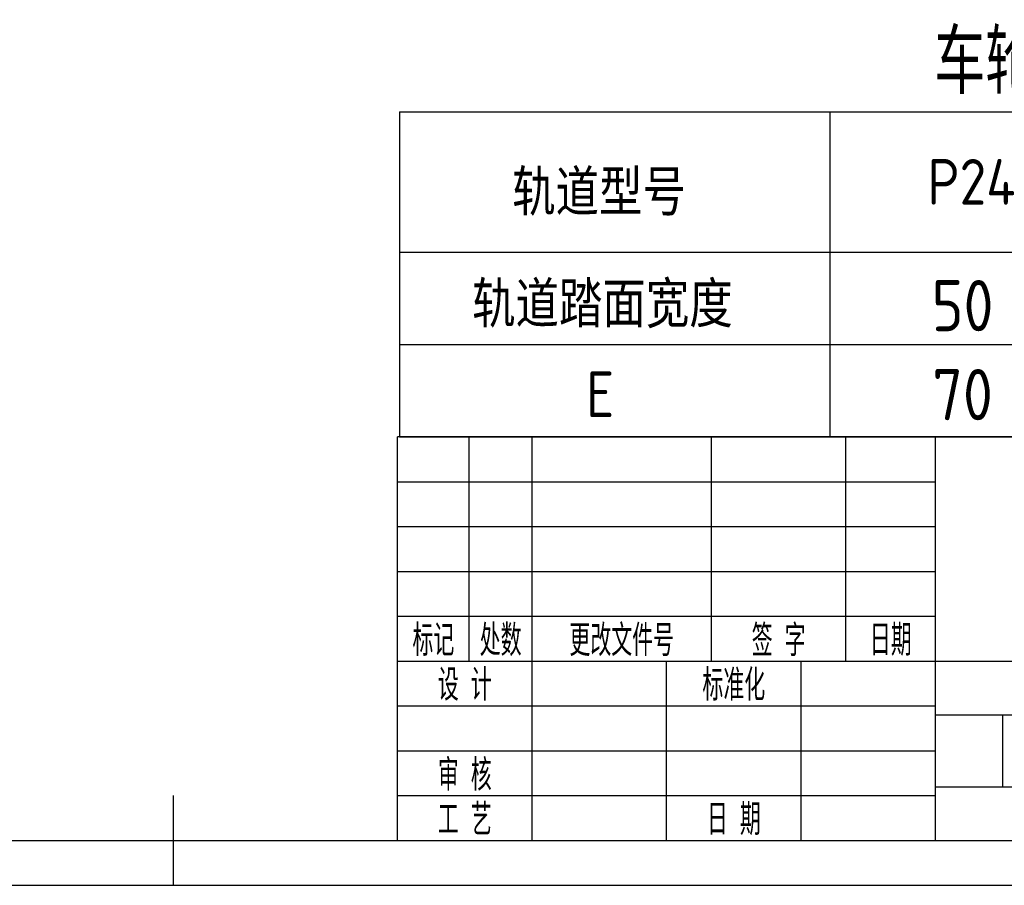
# Model space of a CAD drawing. Header units: millimetres. Extents: x -91 to 1382, y -18 to 1022.
# Tile 2 of 9: x 588 to 972, y -18 to 320. Entities that reach past the tile are written whole.
import ezdxf
from ezdxf.enums import TextEntityAlignment as Align

# ---------------------------------------------------------------- set-up
doc = ezdxf.new("R2010")
doc.units = ezdxf.units.MM
doc.header["$LTSCALE"] = 35
for name, color, linetype in [('1轮廓实线层', 7, 'Continuous'), ('2细线层', 4, 'Continuous'), ('6文字层', 3, 'Continuous'), ('图框层', 7, 'Continuous'), ('文字层', 3, 'Continuous')]:
    doc.layers.add(name, color=color, linetype=linetype)
doc.styles.add('PC_TEXTSTYLE', font='isocp.shx', dxfattribs={"width": 0.8, "bigfont": 'hzfs.shx'})

# ---------------------------------------------------------------- blocks, each defined once
blk = doc.blocks.new('PC_TITLE_BLOCK')
at = {"layer": '1轮廓实线层'}
for p, q in [((0, 45), (-180, 45)), ((-180, 0), (-180, 45)), ((-172, 20), (-172, 45)), ((-165, 20), (-165, 45)), ((-145, 20), (-145, 45)), ((-130, 20), (-130, 45)), ((-120, 0), (-120, 45)), ((-180, 20), (-60, 20)), ((-165, 0), (-165, 20)), ((-150, 0), (-150, 20)), ((-135, 0), (-135, 20)), ((-180, 0), (0, 0))]:
    blk.add_line(p, q, dxfattribs=at)
at = {"layer": '1轮廓实线层', "color": 7}
blk.add_line((-180, 25), (-120, 25), dxfattribs=at)
at = {"layer": '2细线层'}
for p, q in [((-180, 40), (-120, 40)), ((-180, 35), (-120, 35)), ((-180, 30), (-120, 30)), ((-180, 15), (-120, 15)), ((-120, 14), (-60, 14)), ((-112.5, 6), (-112.5, 14)), ((-180, 10), (-120, 10)), ((-120, 6), (-60, 6)), ((-180, 5), (-120, 5))]:
    blk.add_line(p, q, dxfattribs=at)
at = {"layer": '6文字层', "style": 'PC_TEXTSTYLE', "width": 0.667}
for s, p in [('标记', (-176, 22.5)), ('处数', (-168.5, 22.5)), (' 更改文件号 ', (-155, 22.5)), (' 签 字 ', (-137.5, 22.5)), (' 日期 ', (-125, 22.5)), (' 设 计 ', (-172.5, 17.51)), (' 标准化 ', (-142.5, 17.51)), (' 审 核 ', (-172.5, 7.5)), (' 工 艺 ', (-172.5, 2.5)), (' 日 期 ', (-142.5, 2.5))]:
    blk.add_text(s, height=3.5, dxfattribs=at).set_placement(p, align=Align.MIDDLE)
at = {"layer": '6文字层', "style": 'PC_TEXTSTYLE', "flags": 8}
for tag, height, width, p, p2 in [('产品名称或材料标记', 7, 0.600652, (-113.46, 28.64), (-66.42, 28.64)), ('图样名称', 5, 2.004495, (-54.79, 19.98), (-5.27, 19.98)), ('标准化', 3.5, 1.023147, (-133.83, 15.37), (-120.75, 15.37)), ('重量', 3.5, 1.408247, (-88.46, 7.54), (-76.55, 7.54)), ('比例', 3.5, 1.385287, (-73.35, 7.54), (-61.93, 7.54)), ('图样代号', 5, 2.006536, (-54.79, 5.63), (-5.52, 5.63)), ('审核', 3.5, 1.579393, (-163.99, 5.37), (-150.63, 5.37)), ('共几页', 3.5, 0.557144, (-108.07, 0.63), (-101.05, 0.63)), ('工艺', 3.5, 1.621807, (-164.21, 0.37), (-150.89, 0.37)), ('日期', 3.5, 1.560088, (-133.83, 0.37), (-120.75, 0.37))]:
    blk.add_attdef(tag, text='', height=height, dxfattribs=dict(at, width=width)).set_placement(p, p2, align=Align.FIT)
at = {"layer": '6文字层', "style": 'PC_TEXTSTYLE', "width": 9.905045, "flags": 8}
blk.add_attdef('设计', text='', height=3.5, rotation=358.4644, dxfattribs=at).set_placement((-164.23, 15.37), (-150.37, 15), align=Align.FIT)
at = {"layer": '6文字层', "color": 3, "style": 'PC_TEXTSTYLE', "width": 0.56476, "flags": 8}
blk.add_attdef('第几页', text='', height=3.5, dxfattribs=at).set_placement((-78.29, 0.75), (-71.16, 0.75), align=Align.FIT)
at = {"layer": '6文字层', "ltscale": 10, "style": 'PC_TEXTSTYLE', "flags": 1}
blk.add_attdef('图纸张数', (-58.68, -0.49), '', height=2.5, dxfattribs=at)

msp = doc.modelspace()

# ---------------------------------------------------------------- linework, layer by layer
for q in [(1365, 284.46), (735.7, 157.5)]:
    msp.add_line((735.7, 284.46), q)
at = {"layer": '1轮廓实线层'}
for p, q in [((735.7, 157.5), (1365, 157.5)), ((647.5, -17.5), (647.5, 17.5))]:
    msp.add_line(p, q, dxfattribs=at)
at = {"layer": '2细线层'}
msp.add_line((-87.5, -17.5), (1382.5, -17.5), dxfattribs=at)
at = {"layer": '图框层'}
msp.add_line((0, 0), (1365, 0), dxfattribs=at)
at = {"layer": '文字层'}
for p, q in [((903.79, 284.46), (903.79, 157.5)), ((735.7, 229.62), (1365, 229.62)), ((735.7, 193.56), (1365, 193.56))]:
    msp.add_line(p, q, dxfattribs=at)

# ---------------------------------------------------------------- block references
at = {"layer": '图框层', "xscale": 3.5, "yscale": 3.5, "zscale": 3.5}
msp.add_blockref('PC_TITLE_BLOCK', (1365, 0), dxfattribs=at)

# ---------------------------------------------------------------- texts
at = {"layer": '6文字层', "style": 'PC_TEXTSTYLE', "width": 0.8}
msp.add_text('车轮踏面宽度E的选择', height=24.99, dxfattribs=at).set_placement((944.41, 291.38))
for s, p in [('2.车轮组装配完后车轮应转动灵活，车轮基准面应朝内;', (218.3, 99.05)), ('3.所有螺栓组均采用镀锌螺栓组。所有加工件表面均需', (218.3, 73.05))]:
    msp.add_text(s, height=18, dxfattribs=at).set_placement(p, align=Align.TOP_LEFT)
at = {"layer": '文字层', "style": 'PC_TEXTSTYLE', "width": 0.95}
for s, height, p in [('P24', 17.85, (959.02, 248.14)), ('轨道型号', 17.85, (813.65, 243.88)), ('轨道踏面宽度', 17.85, (814.96, 200.23)), ('50', 19.992, (955.55, 198.76)), ('E', 17.85, (814.09, 165.2)), ('70', 19.992, (955.55, 164.03))]:
    msp.add_text(s, height=height, dxfattribs=at).set_placement(p, align=Align.CENTER)

doc.saveas('drawing.dxf')
